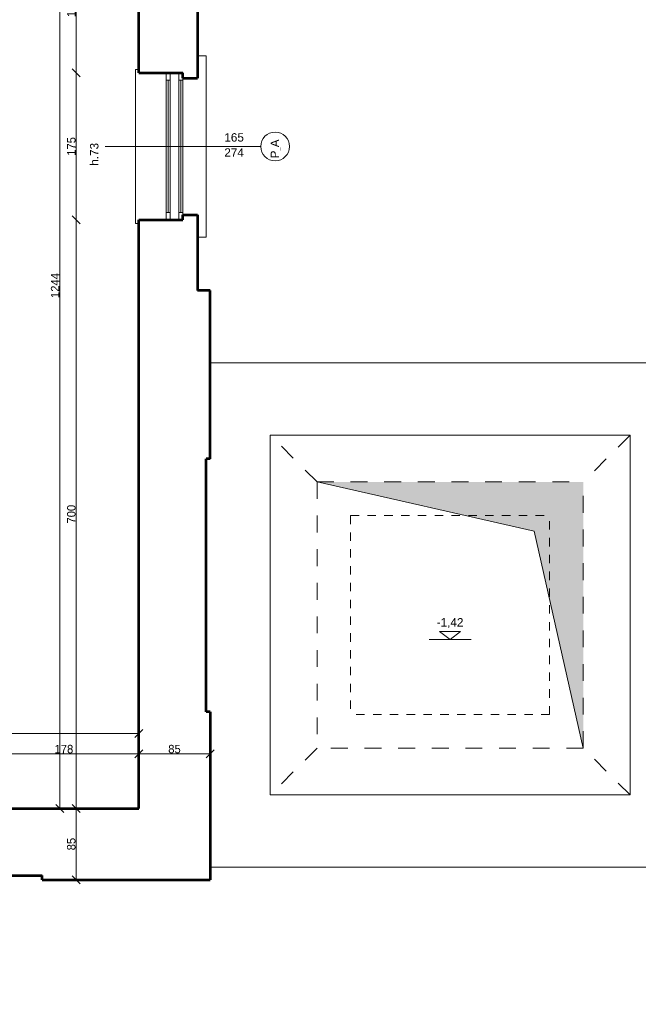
# Model space of a CAD drawing. Header units: inches. Extents: x -21887 to 84279, y -131485 to 67836.
# Tile 28 of 256: x 8914 to 16272, y -45290 to -33576. Entities that reach past the tile are written whole.
import ezdxf

# ---------------------------------------------------------------- set-up
doc = ezdxf.new("R2010")
doc.units = ezdxf.units.IN
doc.header["$MEASUREMENT"] = 0
for name, pattern in [('Dashed', [400, 200, -200]), ('Dashed copy', [200, 100, -100]), ('Long Dashed', [1058.333302, 634.99999, -423.333311])]:
    doc.linetypes.add(name, pattern=pattern)
doc.layers.get('0').update_dxf_attribs({"lineweight": 13})
doc.layers.get('Defpoints').update_dxf_attribs({"lineweight": 13})
for name, color, linetype, lineweight in [('AI_MURY', 7, 'Continuous', 53), ('Dimensioning', 7, 'Continuous', 13), ('DRZWI', 7, 'Continuous', 13), ('PODCIAGI', 7, 'Continuous', 13)]:
    doc.layers.add(name, color=color, linetype=linetype, lineweight=lineweight)
doc.styles.add('GENERATED_STYLE_7', font='txt')
doc.styles.get("Standard").update_dxf_attribs({"font": 'txt.shx', "bigfont": 'chineset.shx'})
doc.styles.add('Style-Courier New', font='txt')
doc.dimstyles.new('Dimstyle_4', dxfattribs={"dimtxt": 100, "dimasz": 95, "dimexe": 0, "dimexo": 0, "dimgap": 0.09, "dimtad": 1, "dimdec": 0, "dimlfac": 0.1, "dimzin": 0, "dimdsep": 46, "dimlunit": 5, "dimtxsty": 'GENERATED_STYLE_7', "dimblk": 'ARROWHEAD_6', "dimcen": 0.09, "dimclrd": 161, "dimclre": 161, "dimclrt": 7, "dimadec": 0, "dimazin": 0, "dimtfac": 1, "dimtdec": 0, "dimtmove": 0, "dimatfit": 3, "dimfxl": 0, "dimtolj": 1, "dimtzin": 0, "dimarcsym": 0})
doc.dimstyles.new('Dimstyle_5', dxfattribs={"dimtxt": 100, "dimasz": 95, "dimexe": 0.18, "dimexo": 0, "dimgap": 0.09, "dimtad": 1, "dimtih": 1, "dimtoh": 1, "dimdec": 0, "dimlfac": 0.1, "dimzin": 0, "dimdsep": 46, "dimlunit": 5, "dimtxsty": 'GENERATED_STYLE_7', "dimblk": 'ARROWHEAD_6', "dimcen": 0.09, "dimclrd": 161, "dimclre": 161, "dimclrt": 7, "dimadec": 0, "dimazin": 0, "dimtfac": 1, "dimtdec": 0, "dimtmove": 0, "dimatfit": 3, "dimfxl": 0, "dimtolj": 1, "dimtzin": 0, "dimarcsym": 0})
doc.dimstyles.new('Dimstyle_8', dxfattribs={"dimtxt": 100, "dimasz": 95, "dimexe": 0.18, "dimexo": 300, "dimgap": 0.09, "dimtad": 1, "dimtih": 1, "dimtoh": 1, "dimdec": 0, "dimlfac": 0.1, "dimzin": 0, "dimdsep": 46, "dimlunit": 5, "dimtxsty": 'GENERATED_STYLE_7', "dimblk": 'ARROWHEAD_6', "dimcen": 0.09, "dimclrd": 161, "dimclre": 161, "dimclrt": 7, "dimadec": 0, "dimazin": 0, "dimtfac": 1, "dimtdec": 0, "dimtmove": 0, "dimatfit": 3, "dimfxl": 0, "dimtolj": 1, "dimtzin": 0, "dimarcsym": 0})

# ---------------------------------------------------------------- blocks, each defined once
blk = doc.blocks.new('ARROWHEAD_6')
at = {"color": 0, "linetype": 'Continuous'}
for p, q in [((0, 0), (-1, 0)), ((-0.5, -0.5), (0.5, 0.5))]:
    blk.add_line(p, q, dxfattribs=at)
blk = doc.blocks.new('*U1041')
at = {"layer": 'Defpoints', "color": 0, "linetype": 'Continuous'}
for p in [(4331, -42069), (10331, -42069), (10331, -42069)]:
    blk.add_point(p, dxfattribs=at)
at = {"layer": 'Dimensioning', "color": 161, "linetype": 'Continuous', "lineweight": -2}
for p, q in [((4331, -42069), (4331, -42069)), ((4426, -42069), (10236, -42069)), ((10331, -42069), (10331, -42069))]:
    blk.add_line(p, q, dxfattribs=at)
at = {"layer": 'Dimensioning', "color": 161, "linetype": 'Continuous', "lineweight": -2, "xscale": 95, "yscale": 95, "zscale": 95, "rotation": 180}
blk.add_blockref('ARROWHEAD_6', (4331, -42069), dxfattribs=at)
at = {"layer": 'Dimensioning', "color": 161, "linetype": 'Continuous', "lineweight": -2, "xscale": 95, "yscale": 95, "zscale": 95}
blk.add_blockref('ARROWHEAD_6', (10331, -42069), dxfattribs=at)
at = {"layer": 'Dimensioning', "color": 7, "linetype": 'Continuous', "insert": (7331, -42013), "char_height": 100, "attachment_point": 5, "style": 'GENERATED_STYLE_7'}
blk.add_mtext('600', dxfattribs=at)
blk = doc.blocks.new('*D1948')
at = {"layer": 'Defpoints'}
for p in [(4331, -42069), (7331, -42069), (10331, -42069), (10331, -42069)]:
    blk.add_point(p, dxfattribs=at)
at = {"layer": 'Dimensioning', "color": 161, "linetype": 'Continuous'}
blk.add_blockref('*U1041', (0, 0), dxfattribs=at)
blk = doc.blocks.new('*U213')
at = {"layer": 'Defpoints', "color": 0, "linetype": 'Continuous'}
for p in [(9390, -30519), (9390, -30519), (9390, -42959)]:
    blk.add_point(p, dxfattribs=at)
at = {"layer": 'Dimensioning', "color": 161, "linetype": 'Continuous', "lineweight": -2}
blk.add_line((9390, -42864), (9390, -30614), dxfattribs=at)
at = {"layer": 'Dimensioning', "color": 161, "linetype": 'Continuous', "lineweight": -2, "xscale": 95, "yscale": 95, "zscale": 95}
for p, rotation in [((9390, -30519), 90), ((9390, -42959), 270)]:
    blk.add_blockref('ARROWHEAD_6', p, dxfattribs=dict(at, rotation=rotation))
at = {"layer": 'Dimensioning', "color": 7, "linetype": 'Continuous', "insert": (9335, -36739), "char_height": 100, "attachment_point": 5, "rotation": 90, "style": 'GENERATED_STYLE_7'}
blk.add_mtext('1244', dxfattribs=at)
blk = doc.blocks.new('*D1954')
at = {"layer": 'Defpoints'}
for p in [(9390, -30519), (9390, -30519), (9390, -36739), (9390, -42959)]:
    blk.add_point(p, dxfattribs=at)
at = {"layer": 'Dimensioning', "color": 161, "linetype": 'Continuous'}
blk.add_blockref('*U213', (0, 0), dxfattribs=at)
blk = doc.blocks.new('*U1143')
at = {"layer": 'Defpoints', "color": 0, "linetype": 'Continuous'}
for p in [(10330, -42311), (8551, -42959), (10330, -42921)]:
    blk.add_point(p, dxfattribs=at)
at = {"layer": 'Dimensioning', "color": 161, "linetype": 'Continuous', "lineweight": -2}
for p, q in [((8551, -42311), (8551, -42310)), ((8646, -42311), (10235, -42311)), ((10330, -42311), (10330, -42310))]:
    blk.add_line(p, q, dxfattribs=at)
at = {"layer": 'Dimensioning', "color": 161, "linetype": 'Continuous', "lineweight": -2, "xscale": 95, "yscale": 95, "zscale": 95, "rotation": 180}
blk.add_blockref('ARROWHEAD_6', (8551, -42311), dxfattribs=at)
at = {"layer": 'Dimensioning', "color": 161, "linetype": 'Continuous', "lineweight": -2, "xscale": 95, "yscale": 95, "zscale": 95}
blk.add_blockref('ARROWHEAD_6', (10330, -42311), dxfattribs=at)
at = {"layer": 'Dimensioning', "color": 7, "linetype": 'Continuous', "insert": (9440, -42254), "char_height": 100, "attachment_point": 5, "style": 'GENERATED_STYLE_7'}
blk.add_mtext('178', dxfattribs=at)
blk = doc.blocks.new('*D2109')
at = {"layer": 'Defpoints'}
for p in [(9440, -42311), (10330, -42311), (8551, -42959), (10330, -42921)]:
    blk.add_point(p, dxfattribs=at)
at = {"layer": 'Dimensioning', "color": 161, "linetype": 'Continuous'}
blk.add_blockref('*U1143', (0, 0), dxfattribs=at)
blk = doc.blocks.new('*U1144')
at = {"layer": 'Defpoints', "color": 0, "linetype": 'Continuous'}
for p in [(11181, -42311), (11181, -42865), (10330, -42921)]:
    blk.add_point(p, dxfattribs=at)
at = {"layer": 'Dimensioning', "color": 161, "linetype": 'Continuous', "lineweight": -2}
for p, q in [((10330, -42311), (10330, -42310)), ((10425, -42311), (11086, -42311)), ((11181, -42311), (11181, -42310))]:
    blk.add_line(p, q, dxfattribs=at)
at = {"layer": 'Dimensioning', "color": 161, "linetype": 'Continuous', "lineweight": -2, "xscale": 95, "yscale": 95, "zscale": 95, "rotation": 180}
blk.add_blockref('ARROWHEAD_6', (10330, -42311), dxfattribs=at)
at = {"layer": 'Dimensioning', "color": 161, "linetype": 'Continuous', "lineweight": -2, "xscale": 95, "yscale": 95, "zscale": 95}
blk.add_blockref('ARROWHEAD_6', (11181, -42311), dxfattribs=at)
at = {"layer": 'Dimensioning', "color": 7, "linetype": 'Continuous', "insert": (10755, -42254), "char_height": 100, "attachment_point": 5, "style": 'GENERATED_STYLE_7'}
blk.add_mtext('85', dxfattribs=at)
blk = doc.blocks.new('*D2110')
at = {"layer": 'Defpoints'}
for p in [(10755, -42311), (11181, -42311), (11181, -42865), (10330, -42921)]:
    blk.add_point(p, dxfattribs=at)
at = {"layer": 'Dimensioning', "color": 161, "linetype": 'Continuous'}
blk.add_blockref('*U1144', (0, 0), dxfattribs=at)
blk = doc.blocks.new('*U294')
at = {"layer": 'Defpoints', "color": 0, "linetype": 'Continuous'}
for p in [(9584, -42959), (9584, -42959), (9584, -43809)]:
    blk.add_point(p, dxfattribs=at)
at = {"layer": 'Dimensioning', "color": 161, "linetype": 'Continuous', "lineweight": -2}
blk.add_line((9584, -43714), (9584, -43054), dxfattribs=at)
at = {"layer": 'Dimensioning', "color": 161, "linetype": 'Continuous', "lineweight": -2, "xscale": 95, "yscale": 95, "zscale": 95}
for p, rotation in [((9584, -42959), 90), ((9584, -43809), 270)]:
    blk.add_blockref('ARROWHEAD_6', p, dxfattribs=dict(at, rotation=rotation))
at = {"layer": 'Dimensioning', "color": 7, "linetype": 'Continuous', "insert": (9528, -43384), "char_height": 100, "attachment_point": 5, "rotation": 90, "style": 'GENERATED_STYLE_7'}
blk.add_mtext('85', dxfattribs=at)
blk = doc.blocks.new('*D2168')
at = {"layer": 'Defpoints'}
for p in [(9584, -42959), (9584, -42959), (9584, -43384), (9584, -43809)]:
    blk.add_point(p, dxfattribs=at)
at = {"layer": 'Dimensioning', "color": 161, "linetype": 'Continuous'}
blk.add_blockref('*U294', (0, 0), dxfattribs=at)
blk = doc.blocks.new('*U295')
at = {"layer": 'Defpoints', "color": 0, "linetype": 'Continuous'}
for p in [(9584, -35959), (10478, -35959), (9584, -42959)]:
    blk.add_point(p, dxfattribs=at)
at = {"layer": 'Dimensioning', "color": 161, "linetype": 'Continuous', "lineweight": -2}
for p, q in [((9585, -35959), (9584, -35959)), ((9584, -42864), (9584, -36054))]:
    blk.add_line(p, q, dxfattribs=at)
at = {"layer": 'Dimensioning', "color": 161, "linetype": 'Continuous', "lineweight": -2, "xscale": 95, "yscale": 95, "zscale": 95}
for p, rotation in [((9584, -35959), 90), ((9584, -42959), 270)]:
    blk.add_blockref('ARROWHEAD_6', p, dxfattribs=dict(at, rotation=rotation))
at = {"layer": 'Dimensioning', "color": 7, "linetype": 'Continuous', "insert": (9528, -39459), "char_height": 100, "attachment_point": 5, "rotation": 90, "style": 'GENERATED_STYLE_7'}
blk.add_mtext('700', dxfattribs=at)
blk = doc.blocks.new('*D2169')
at = {"layer": 'Defpoints'}
for p in [(9584, -35959), (10478, -35959), (9584, -39459), (9584, -42959)]:
    blk.add_point(p, dxfattribs=at)
at = {"layer": 'Dimensioning', "color": 161, "linetype": 'Continuous'}
blk.add_blockref('*U295', (0, 0), dxfattribs=at)
blk = doc.blocks.new('*U296')
at = {"layer": 'Defpoints', "color": 0, "linetype": 'Continuous'}
for p in [(9584, -34209), (10478, -34209), (10478, -35959)]:
    blk.add_point(p, dxfattribs=at)
at = {"layer": 'Dimensioning', "color": 161, "linetype": 'Continuous', "lineweight": -2}
for p, q in [((9585, -34209), (9584, -34209)), ((9584, -35864), (9584, -34304)), ((9585, -35959), (9584, -35959))]:
    blk.add_line(p, q, dxfattribs=at)
at = {"layer": 'Dimensioning', "color": 161, "linetype": 'Continuous', "lineweight": -2, "xscale": 95, "yscale": 95, "zscale": 95}
for p, rotation in [((9584, -34209), 90), ((9584, -35959), 270)]:
    blk.add_blockref('ARROWHEAD_6', p, dxfattribs=dict(at, rotation=rotation))
at = {"layer": 'Dimensioning', "color": 7, "linetype": 'Continuous', "insert": (9529, -35084), "char_height": 100, "attachment_point": 5, "rotation": 90, "style": 'GENERATED_STYLE_7'}
blk.add_mtext('175', dxfattribs=at)
blk = doc.blocks.new('*D2170')
at = {"layer": 'Defpoints'}
for p in [(9584, -34209), (10478, -34209), (9584, -35084), (10478, -35959)]:
    blk.add_point(p, dxfattribs=at)
at = {"layer": 'Dimensioning', "color": 161, "linetype": 'Continuous'}
blk.add_blockref('*U296', (0, 0), dxfattribs=at)
blk = doc.blocks.new('*U297')
at = {"layer": 'Defpoints', "color": 0, "linetype": 'Continuous'}
for p in [(9584, -32659), (10482, -32659), (10478, -34209)]:
    blk.add_point(p, dxfattribs=at)
at = {"layer": 'Dimensioning', "color": 161, "linetype": 'Continuous', "lineweight": -2}
for p, q in [((9585, -32659), (9584, -32659)), ((9584, -34114), (9584, -32754)), ((9585, -34209), (9584, -34209))]:
    blk.add_line(p, q, dxfattribs=at)
at = {"layer": 'Dimensioning', "color": 161, "linetype": 'Continuous', "lineweight": -2, "xscale": 95, "yscale": 95, "zscale": 95}
for p, rotation in [((9584, -32659), 90), ((9584, -34209), 270)]:
    blk.add_blockref('ARROWHEAD_6', p, dxfattribs=dict(at, rotation=rotation))
at = {"layer": 'Dimensioning', "color": 7, "linetype": 'Continuous', "insert": (9529, -33434), "char_height": 100, "attachment_point": 5, "rotation": 90, "style": 'GENERATED_STYLE_7'}
blk.add_mtext('155', dxfattribs=at)
blk = doc.blocks.new('*D2171')
at = {"layer": 'Defpoints'}
for p in [(9584, -32659), (10482, -32659), (9584, -33434), (10478, -34209)]:
    blk.add_point(p, dxfattribs=at)
at = {"layer": 'Dimensioning', "color": 161, "linetype": 'Continuous'}
blk.add_blockref('*U297', (0, 0), dxfattribs=at)
blk = doc.blocks.new('*U15')
at = {"layer": 'Dimensioning', "color": 161, "linetype": 'Continuous'}
for p, q in [((-17089, -46912), (-17089, -46724)), ((11181, -46912), (11181, -46724)), ((-17164, -46818), (-17089, -46818)), ((-17089, -46818), (11181, -46818))]:
    blk.add_line(p, q, dxfattribs=at)
at = {"layer": 'Dimensioning', "color": 7, "linetype": 'Continuous'}
for p, q in [((-17039, -46768), (-17139, -46868)), ((11231, -46768), (11131, -46868))]:
    blk.add_line(p, q, dxfattribs=at)
at = {"layer": 'Dimensioning', "color": 7, "insert": (-3212, -46698), "char_height": 100, "attachment_point": 1}
blk.add_mtext('\\fCourier New|b0|i0|c238|p54;2\\~827', dxfattribs=at)
blk = doc.blocks.new('*D2568')
at = {"layer": 'Defpoints'}
for p in [(-17089, -43809), (11181, -43809), (-2974, -46818), (11181, -46818)]:
    blk.add_point(p, dxfattribs=at)
at = {"layer": 'Dimensioning', "color": 161, "linetype": 'Continuous'}
blk.add_blockref('*U15', (0, 0), dxfattribs=at)
blk = doc.blocks.new('*U16')
at = {"layer": 'Dimensioning', "color": 161, "linetype": 'Continuous'}
for p, q in [((11181, -46912), (11181, -46724)), ((46281, -46912), (46281, -46724)), ((11181, -46818), (46281, -46818))]:
    blk.add_line(p, q, dxfattribs=at)
at = {"layer": 'Dimensioning', "color": 7, "linetype": 'Continuous'}
for p, q in [((11231, -46768), (11131, -46868)), ((46331, -46768), (46231, -46868))]:
    blk.add_line(p, q, dxfattribs=at)
at = {"layer": 'Dimensioning', "color": 7, "insert": (28473, -46698), "char_height": 100, "attachment_point": 1}
blk.add_mtext('\\fCourier New|b0|i0|c238|p54;3\\~510', dxfattribs=at)
blk = doc.blocks.new('*D2569')
at = {"layer": 'Defpoints'}
for p in [(11181, -43809), (46281, -43809), (28709, -44066), (46281, -44066)]:
    blk.add_point(p, dxfattribs=at)
at = {"layer": 'Dimensioning', "color": 161, "linetype": 'Continuous'}
blk.add_blockref('*U16', (0, 0), dxfattribs=at)
blk = doc.blocks.new('*U1372')
at = {"layer": 'Defpoints', "color": 0, "linetype": 'Continuous'}
for p in [(-17089, -43809), (74551, -43809), (74551, -47818)]:
    blk.add_point(p, dxfattribs=at)
at = {"layer": 'Dimensioning', "color": 161, "linetype": 'Continuous', "lineweight": -2}
for p, q in [((-17089, -47818), (-17089, -47818)), ((-16994, -47818), (74456, -47818)), ((74551, -47818), (74551, -47818))]:
    blk.add_line(p, q, dxfattribs=at)
at = {"layer": 'Dimensioning', "color": 161, "linetype": 'Continuous', "lineweight": -2, "xscale": 95, "yscale": 95, "zscale": 95, "rotation": 180}
blk.add_blockref('ARROWHEAD_6', (-17089, -47818), dxfattribs=at)
at = {"layer": 'Dimensioning', "color": 161, "linetype": 'Continuous', "lineweight": -2, "xscale": 95, "yscale": 95, "zscale": 95}
blk.add_blockref('ARROWHEAD_6', (74551, -47818), dxfattribs=at)
at = {"layer": 'Dimensioning', "color": 7, "linetype": 'Continuous', "insert": (28731, -47762), "char_height": 100, "attachment_point": 5, "style": 'GENERATED_STYLE_7'}
blk.add_mtext('9164', dxfattribs=at)
blk = doc.blocks.new('*D2571')
at = {"layer": 'Defpoints'}
for p in [(-17089, -43809), (74551, -43809), (28731, -47818), (74551, -47818)]:
    blk.add_point(p, dxfattribs=at)
at = {"layer": 'Dimensioning', "color": 161, "linetype": 'Continuous'}
blk.add_blockref('*U1372', (0, 0), dxfattribs=at)
blk = doc.blocks.new('*U23')
at = {"layer": 'Dimensioning', "color": 7, "linetype": 'Continuous'}
for p, q in [((6221, -46268), (6121, -46368)), ((9231, -46268), (9131, -46368))]:
    blk.add_line(p, q, dxfattribs=at)
at = {"layer": 'Dimensioning', "color": 161, "linetype": 'Continuous'}
for p, q in [((6171, -46412), (6171, -46224)), ((9181, -46412), (9181, -46224)), ((6171, -46318), (9181, -46318))]:
    blk.add_line(p, q, dxfattribs=at)
at = {"layer": 'Dimensioning', "color": 7, "insert": (7521, -46198), "char_height": 100, "attachment_point": 1}
blk.add_mtext('\\fCourier New|b0|i0|c238|p54;301', dxfattribs=at)
blk = doc.blocks.new('*D3446')
at = {"layer": 'Defpoints'}
for p in [(6171, -43809), (9181, -43809), (7652, -65215), (9181, -65215)]:
    blk.add_point(p, dxfattribs=at)
at = {"layer": 'Dimensioning', "color": 161, "linetype": 'Continuous'}
blk.add_blockref('*U23', (0, 0), dxfattribs=at)
blk = doc.blocks.new('*U24')
at = {"layer": 'Dimensioning', "color": 7, "linetype": 'Continuous'}
for p, q in [((9231, -46268), (9131, -46368)), ((11231, -46268), (11131, -46368))]:
    blk.add_line(p, q, dxfattribs=at)
at = {"layer": 'Dimensioning', "color": 161, "linetype": 'Continuous'}
for p, q in [((9181, -46412), (9181, -46224)), ((11181, -46412), (11181, -46224)), ((9181, -46318), (11181, -46318))]:
    blk.add_line(p, q, dxfattribs=at)
at = {"layer": 'Dimensioning', "color": 7, "insert": (10026, -46198), "char_height": 100, "attachment_point": 1}
blk.add_mtext('\\fCourier New|b0|i0|c238|p54;200', dxfattribs=at)
blk = doc.blocks.new('*D3447')
at = {"layer": 'Defpoints'}
for p in [(9181, -43809), (11181, -43809), (10159, -68208), (11181, -68208)]:
    blk.add_point(p, dxfattribs=at)
at = {"layer": 'Dimensioning', "color": 161, "linetype": 'Continuous'}
blk.add_blockref('*U24', (0, 0), dxfattribs=at)
blk = doc.blocks.new('*U25')
at = {"layer": 'Dimensioning', "color": 7, "linetype": 'Continuous'}
for p, q in [((11231, -46268), (11131, -46368)), ((17181, -46268), (17081, -46368))]:
    blk.add_line(p, q, dxfattribs=at)
at = {"layer": 'Dimensioning', "color": 161, "linetype": 'Continuous'}
for p, q in [((11181, -46412), (11181, -46224)), ((11181, -46318), (17131, -46318))]:
    blk.add_line(p, q, dxfattribs=at)
at = {"layer": 'Dimensioning', "color": 7, "insert": (14001, -46198), "char_height": 100, "attachment_point": 1}
blk.add_mtext('\\fCourier New|b0|i0|c238|p54;595', dxfattribs=at)
blk = doc.blocks.new('*D3448')
at = {"layer": 'Defpoints'}
for p in [(17131, -43659), (11181, -43809), (14133, -70197), (17131, -70197)]:
    blk.add_point(p, dxfattribs=at)
at = {"layer": 'Dimensioning', "color": 161, "linetype": 'Continuous'}
blk.add_blockref('*U25', (0, 0), dxfattribs=at)
blk = doc.blocks.new('*U26')
at = {"layer": 'Dimensioning', "color": 7, "linetype": 'Continuous'}
for p, q in [((17181, -46268), (17081, -46368)), ((40381, -46268), (40281, -46368))]:
    blk.add_line(p, q, dxfattribs=at)
at = {"layer": 'Dimensioning', "color": 161, "linetype": 'Continuous'}
for p, q in [((17131, -46412), (17131, -46224)), ((40331, -46412), (40331, -46224)), ((11181, -46318), (17131, -46318)), ((17131, -46318), (40331, -46318)), ((40331, -46318), (46281, -46318))]:
    blk.add_line(p, q, dxfattribs=at)
at = {"layer": 'Dimensioning', "color": 7, "insert": (28473, -46198), "char_height": 100, "attachment_point": 1}
blk.add_mtext('\\fCourier New|b0|i0|c238|p54;2\\~320', dxfattribs=at)
blk = doc.blocks.new('*D3449')
at = {"layer": 'Defpoints'}
for p in [(17131, -43659), (40331, -43659), (28712, -75970), (40331, -75970)]:
    blk.add_point(p, dxfattribs=at)
at = {"layer": 'Dimensioning', "color": 161, "linetype": 'Continuous'}
blk.add_blockref('*U26', (0, 0), dxfattribs=at)
blk = doc.blocks.new('*U1755')
at = {"layer": 'Defpoints', "color": 0, "linetype": 'Continuous'}
for p in [(7676, -43859), (11181, -43809), (11181, -47318)]:
    blk.add_point(p, dxfattribs=at)
at = {"layer": 'Dimensioning', "color": 161, "linetype": 'Continuous', "lineweight": -2}
for p, q in [((7676, -47318), (7676, -47318)), ((7771, -47318), (11086, -47318)), ((11181, -47318), (11181, -47318))]:
    blk.add_line(p, q, dxfattribs=at)
at = {"layer": 'Dimensioning', "color": 161, "linetype": 'Continuous', "lineweight": -2, "xscale": 95, "yscale": 95, "zscale": 95, "rotation": 180}
blk.add_blockref('ARROWHEAD_6', (7676, -47318), dxfattribs=at)
at = {"layer": 'Dimensioning', "color": 161, "linetype": 'Continuous', "lineweight": -2, "xscale": 95, "yscale": 95, "zscale": 95}
blk.add_blockref('ARROWHEAD_6', (11181, -47318), dxfattribs=at)
at = {"layer": 'Dimensioning', "color": 7, "linetype": 'Continuous', "insert": (9428, -47262), "char_height": 100, "attachment_point": 5, "style": 'GENERATED_STYLE_7'}
blk.add_mtext('350', dxfattribs=at)
blk = doc.blocks.new('*D3464')
at = {"layer": 'Defpoints'}
for p in [(7676, -43859), (11181, -43809), (9428, -47318), (11181, -47318)]:
    blk.add_point(p, dxfattribs=at)
at = {"layer": 'Dimensioning', "color": 161, "linetype": 'Continuous'}
blk.add_blockref('*U1755', (0, 0), dxfattribs=at)
blk = doc.blocks.new('*U1756')
at = {"layer": 'Defpoints', "color": 0, "linetype": 'Continuous'}
for p in [(14176, -25769), (11181, -43809), (14176, -47318)]:
    blk.add_point(p, dxfattribs=at)
at = {"layer": 'Dimensioning', "color": 161, "linetype": 'Continuous', "lineweight": -2}
for p, q in [((11181, -47318), (11181, -47318)), ((11276, -47318), (14081, -47318)), ((14176, -47318), (14176, -47318))]:
    blk.add_line(p, q, dxfattribs=at)
at = {"layer": 'Dimensioning', "color": 161, "linetype": 'Continuous', "lineweight": -2, "xscale": 95, "yscale": 95, "zscale": 95, "rotation": 180}
blk.add_blockref('ARROWHEAD_6', (11181, -47318), dxfattribs=at)
at = {"layer": 'Dimensioning', "color": 161, "linetype": 'Continuous', "lineweight": -2, "xscale": 95, "yscale": 95, "zscale": 95}
blk.add_blockref('ARROWHEAD_6', (14176, -47318), dxfattribs=at)
at = {"layer": 'Dimensioning', "color": 7, "linetype": 'Continuous', "insert": (12678, -47262), "char_height": 100, "attachment_point": 5, "style": 'GENERATED_STYLE_7'}
blk.add_mtext('299', dxfattribs=at)
blk = doc.blocks.new('*D3465')
at = {"layer": 'Defpoints'}
for p in [(14176, -25769), (11181, -43809), (12678, -47318), (14176, -47318)]:
    blk.add_point(p, dxfattribs=at)
at = {"layer": 'Dimensioning', "color": 161, "linetype": 'Continuous'}
blk.add_blockref('*U1756', (0, 0), dxfattribs=at)
blk = doc.blocks.new('*U1757')
at = {"layer": 'Defpoints', "color": 0, "linetype": 'Continuous'}
for p in [(14176, -25769), (19026, -25769), (19026, -47318)]:
    blk.add_point(p, dxfattribs=at)
at = {"layer": 'Dimensioning', "color": 161, "linetype": 'Continuous', "lineweight": -2}
for p, q in [((14176, -47318), (14176, -47318)), ((14271, -47318), (18931, -47318)), ((19026, -47318), (19026, -47318))]:
    blk.add_line(p, q, dxfattribs=at)
at = {"layer": 'Dimensioning', "color": 161, "linetype": 'Continuous', "lineweight": -2, "xscale": 95, "yscale": 95, "zscale": 95, "rotation": 180}
blk.add_blockref('ARROWHEAD_6', (14176, -47318), dxfattribs=at)
at = {"layer": 'Dimensioning', "color": 161, "linetype": 'Continuous', "lineweight": -2, "xscale": 95, "yscale": 95, "zscale": 95}
blk.add_blockref('ARROWHEAD_6', (19026, -47318), dxfattribs=at)
at = {"layer": 'Dimensioning', "color": 7, "linetype": 'Continuous', "insert": (16601, -47262), "char_height": 100, "attachment_point": 5, "style": 'GENERATED_STYLE_7'}
blk.add_mtext('485', dxfattribs=at)
blk = doc.blocks.new('*D3466')
at = {"layer": 'Defpoints'}
for p in [(14176, -25769), (19026, -25769), (16601, -47318), (19026, -47318)]:
    blk.add_point(p, dxfattribs=at)
at = {"layer": 'Dimensioning', "color": 161, "linetype": 'Continuous'}
blk.add_blockref('*U1757', (0, 0), dxfattribs=at)

msp = doc.modelspace()

# ---------------------------------------------------------------- hatches: boundary and pattern name
at = {"layer": 'PODCIAGI'}
msp.add_hatch(color=7, dxfattribs=at).paths.add_polyline_path([(15616.6, -42242.3), (15031.9, -39660.9), (12450.5, -39076.2), (15616.6, -39076.2)], flags=16)

# ---------------------------------------------------------------- linework, layer by layer
at = {"layer": 'AI_MURY', "color": 7, "linetype": 'Continuous'}
for p, q in [((10330.5, -34209.3), (10330.5, -32659.3)), ((11030.5, -32596.8), (11030.5, -34271.8)), ((10330.5, -34209.3), (10855.5, -34209.3)), ((10855.5, -34271.8), (10855.5, -34209.3)), ((10855.5, -34271.8), (11030.5, -34271.8)), ((10330.5, -35959.3), (10855.5, -35959.3)), ((10330.5, -42959.3), (10330.5, -35959.3)), ((10855.5, -35896.8), (11030.5, -35896.8)), ((10855.5, -35959.3), (10855.5, -35896.8)), ((11030.5, -35896.8), (11030.5, -36799.3)), ((11180.5, -36799.3), (11030.5, -36799.3)), ((11180.5, -38799.3), (11180.5, -36799.3)), ((11130.5, -41809.3), (11130.5, -38799.3)), ((11180.5, -38799.3), (11130.5, -38799.3)), ((11180.5, -41809.3), (11130.5, -41809.3)), ((11180.5, -41809.3), (11180.5, -43809.3)), ((8550.5, -42959.3), (10330.5, -42959.3)), ((8488, -43759.3), (9180.5, -43759.3)), ((9180.5, -43809.3), (9180.5, -43759.3)), ((9180.5, -43809.3), (11180.5, -43809.3))]:
    msp.add_line(p, q, dxfattribs=at)
at = {"layer": 'DRZWI', "color": 251, "linetype": 'Continuous'}
for p, q in [((11130.5, -34005.4), (11030.5, -34005.4)), ((11130.5, -36163.2), (11130.5, -34005.4)), ((10290.5, -35999.3), (10290.5, -34169.3)), ((10330.5, -34169.3), (10290.5, -34169.3)), ((10330.5, -35999.3), (10290.5, -35999.3)), ((11130.5, -36163.2), (11030.5, -36163.2))]:
    msp.add_line(p, q, dxfattribs=at)
at = {"layer": 'DRZWI', "color": 220, "linetype": 'Continuous'}
for p, q in [((10655.5, -34296.8), (10655.5, -34209.3)), ((10655.5, -34296.8), (10705.5, -34296.8)), ((10655.5, -35871.8), (10655.5, -34296.8)), ((10680.5, -35871.8), (10680.5, -34296.8)), ((10705.5, -34296.8), (10705.5, -34209.3)), ((10705.5, -35871.8), (10705.5, -34296.8)), ((10805.5, -34296.8), (10805.5, -34209.3)), ((10805.5, -34296.8), (10855.5, -34296.8)), ((10805.5, -35871.8), (10805.5, -34296.8)), ((10830.5, -35871.8), (10830.5, -34296.8)), ((10855.5, -34296.8), (10855.5, -34271.8)), ((10855.5, -35871.8), (10855.5, -34296.8)), ((11780.9, -35084.3), (9930.1, -35084.3)), ((10655.5, -35871.8), (10655.5, -35959.3)), ((10655.5, -35871.8), (10705.5, -35871.8)), ((10705.5, -35871.8), (10705.5, -35959.3)), ((10805.5, -35871.8), (10805.5, -35959.3)), ((10805.5, -35871.8), (10855.5, -35871.8)), ((10855.5, -35871.8), (10855.5, -35896.8))]:
    msp.add_line(p, q, dxfattribs=at)
msp.add_circle((11952.2, -35084.4), 171.3, dxfattribs=at)
at = {"layer": 'PODCIAGI', "color": 251, "linetype": 'Continuous'}
for p, q in [((17130.5, -37659.3), (11180.5, -37659.3)), ((16173.6, -38519.3), (11893.6, -38519.3)), ((11893.6, -42799.3), (11893.6, -38519.3)), ((16173.6, -42799.3), (16173.6, -38519.3)), ((16173.6, -42799.3), (11893.6, -42799.3)), ((17130.5, -43659.3), (11180.5, -43659.3))]:
    msp.add_line(p, q, dxfattribs=at)
at = {"layer": 'PODCIAGI', "color": 9, "linetype": 'Dashed'}
for p, q in [((12450.5, -39076.2), (11893.6, -38519.3)), ((16173.6, -38519.3), (15616.6, -39076.2)), ((12450.5, -39076.2), (12450.5, -42242.3)), ((12450.5, -39076.2), (15616.6, -39076.2)), ((15616.6, -42242.3), (15616.6, -39076.2)), ((12450.5, -42242.3), (11893.6, -42799.3)), ((15616.6, -42242.3), (12450.5, -42242.3)), ((16173.6, -42799.3), (15616.6, -42242.3))]:
    msp.add_line(p, q, dxfattribs=at)
at = {"layer": 'PODCIAGI', "color": 9, "linetype": 'Continuous'}
for p in [(12450.5, -39076.2), (15616.6, -42242.3)]:
    msp.add_line(p, (15031.9, -39660.9), dxfattribs=at)
at = {"layer": 'PODCIAGI', "color": 251, "linetype": 'Dashed copy'}
for p, q in [((12850.5, -39476.2), (15216.6, -39476.2)), ((12850.5, -39476.2), (12850.5, -41842.3)), ((15216.6, -41842.3), (15216.6, -39476.2)), ((15216.6, -41842.3), (12850.5, -41842.3))]:
    msp.add_line(p, q, dxfattribs=at)
at = {"layer": 'PODCIAGI', "color": 9, "linetype": 'Long Dashed'}
for p, q in [((14032.7, -40949.3), (13909, -40853.5)), ((13909, -40853.5), (14156.4, -40853.5)), ((14032.7, -40949.3), (14156.4, -40853.5)), ((13783.6, -40949.3), (14283.5, -40949.3))]:
    msp.add_line(p, q, dxfattribs=at)

# ---------------------------------------------------------------- texts
at = {"layer": 'DRZWI', "color": 220, "insert": (11347.8, -34926.7), "char_height": 100, "width": 355.178, "attachment_point": 1, "line_spacing_factor": 1.079079, "style": 'GENERATED_STYLE_7'}
msp.add_mtext('\\fArial|b0|i0|c238|p39;165\\P274', dxfattribs=at)
at = {"layer": 'DRZWI', "color": 220, "char_height": 100, "attachment_point": 1, "rotation": 90, "style": 'GENERATED_STYLE_7'}
for s, insert, width in [('\\fArial|b0|i0|c238|p39;P\\H50.000000;_\\H100.000000;A', (11898.6, -35225.9), 460.117), ('\\fArial|b0|i0|c238|p39;h.73', (9750.5, -35314.7), 460.863)]:
    msp.add_mtext(s, dxfattribs=dict(at, insert=insert, width=width))
at = {"layer": 'PODCIAGI', "color": 9, "insert": (14032.7, -40696), "char_height": 100, "width": 614.783, "attachment_point": 2, "style": 'GENERATED_STYLE_7'}
msp.add_mtext('\\fArial|b0|i0|c238|p39;-1,42', dxfattribs=at)

# ---------------------------------------------------------------- dimensions: what is measured, and where the dimension line sits
at = {"layer": 'Dimensioning', "color": 161, "linetype": 'Continuous'}
for base, p1, p2, dimstyle, picture, middle in [((14175.5180538, -47318.2345535), (11180.5180538, -43809.2868952), (14175.5180538, -25769.2868952), 'Dimstyle_5', '*D3465', (12678.0180538, -47318.2345535)), ((19025.5, -47318.2), (14175.5, -25769.3), (19025.5, -25769.3), 'Dimstyle_5', '*D3466', (16600.5, -47318.2)), ((10330.5, -42069.3), (4330.5, -42069.3), (10330.5, -42069.3), 'Dimstyle_5', '*D1948', (7330.5, -42069.3)), ((10329.9, -42310.6), (8550.5, -42959.3), (10329.9, -42920.8), 'Dimstyle_5', '*D2109', (9440.2, -42310.6)), ((11180.5, -42310.6), (10329.9, -42920.8), (11180.5, -42865.2), 'Dimstyle_5', '*D2110', (10755.2, -42310.6)), ((17130.5, -70196.6), (11180.5, -43809.3), (17130.5, -43659.3), 'Dimstyle_8', '*D3448', (14133.3, -70196.6)), ((40330.5, -75969.7), (17130.5, -43659.3), (40330.5, -43659.3), 'Dimstyle_8', '*D3449', (28711.6, -75969.7)), ((11180.5, -46818.2), (-17089.5, -43809.3), (11180.5, -43809.3), 'Dimstyle_8', '*D2568', (-2974.2, -46818.2)), ((74550.5, -47818.2), (-17089.5, -43809.3), (74550.5, -43809.3), 'Dimstyle_5', '*D2571', (28730.5, -47818.2)), ((9180.5, -65214.6), (6170.5, -43809.3), (9180.5, -43809.3), 'Dimstyle_8', '*D3446', (7652.3, -65214.6)), ((11180.5180538, -47318.2345535), (7675.5180538, -43859.2868952), (11180.5180538, -43809.2868952), 'Dimstyle_5', '*D3464', (9428.0180538, -47318.2345535)), ((11180.5, -68207.9), (9180.5, -43809.3), (11180.5, -43809.3), 'Dimstyle_8', '*D3447', (10159.4, -68207.9)), ((46280.5, -44066.3), (11180.5, -43809.3), (46280.5, -43809.3), 'Dimstyle_8', '*D2569', (28709.4, -44066.3))]:
    dim = msp.add_linear_dim(base=base, p1=p1, p2=p2, dimstyle=dimstyle, override={"dimtxsty": 'Style-Courier New', "dimclrd": 0, "dimclre": 161, "dimlwe": 0}, dxfattribs=at)
    dim.commit()
    dim.dimension.update_dxf_attribs({"geometry": picture, "text_midpoint": middle, "dimtype": 128})
for base, p1, p2, picture, middle in [((9390.4, -30519.3), (9390.4, -42959.3), (9390.4, -30519.3), '*D1954', (9390.4, -36739.3)), ((9584.5, -32659.3), (10477.9, -34209.3), (10481.5, -32659.3), '*D2171', (9584.5, -33434.3)), ((9584.5, -34209.3), (10477.9, -35959.3), (10477.9, -34209.3), '*D2170', (9584.5, -35084.3)), ((9584.5, -35959.3), (9584.5, -42959.3), (10477.9, -35959.3), '*D2169', (9584.5, -39459.3)), ((9584.5, -42959.3), (9584.5, -43809.3), (9584.5, -42959.3), '*D2168', (9584.5, -43384.3))]:
    dim = msp.add_linear_dim(base=base, p1=p1, p2=p2, angle=90, dimstyle='Dimstyle_4', override={"dimtxsty": 'Style-Courier New', "dimclrd": 0, "dimclre": 161, "dimlwe": 0}, dxfattribs=at)
    dim.commit()
    dim.dimension.update_dxf_attribs({"geometry": picture, "text_midpoint": middle, "dimtype": 128})

doc.saveas('drawing.dxf')
